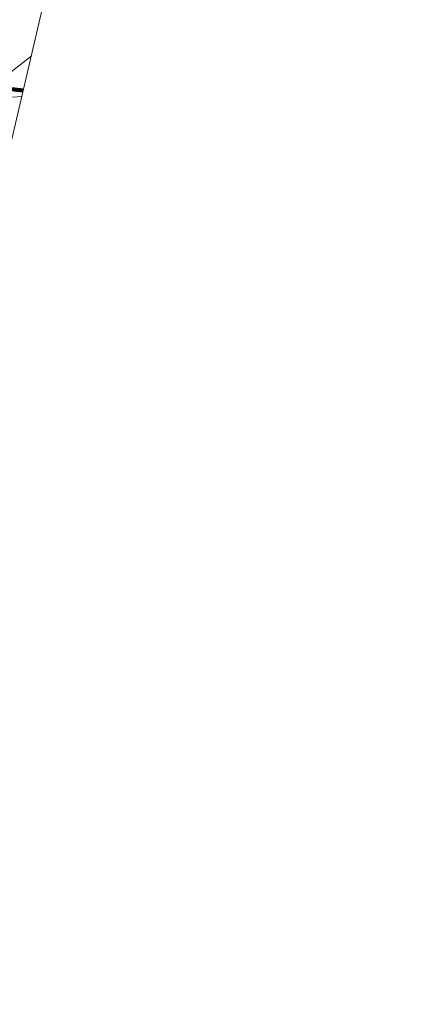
# Model space of a CAD drawing. Header units: metres. Extents: x 90551 to 91648, y 464474 to 467021.
# Tile 24 of 256: x 91143 to 91197, y 464474 to 464608. Entities that reach past the tile are written whole.
import ezdxf
from ezdxf.lldxf.tags import DXFTag

# ---------------------------------------------------------------- set-up
doc = ezdxf.new("R2010")
doc.units = ezdxf.units.M
doc.linetypes.add('RI-OVERIG-SO', pattern=[17, 5, -2, 2, -2, 0, -2, 2, -2])
for name, color, linetype, lineweight in [('B-OI-KL-ET_LS_230 V_COMOL 5 VOF-G', 190, 'KL-LS-SO', 18), ('B-OI-KL-ET_LS_LIANDER NV PAC 2AI68G2-G', 190, 'KL-LS-SO', 18), ('B-OI-OG-INFO_COMOL 5 VOF-GV', 7, 'Continuous', 18), ('B-OI-RI-VRIJVERVAL_1000_GEMEENTE LEIDEN CLUSTER BEHEER AFD WT-G', 210, 'RI-OVERIG-SO', 18), ('B-OI-RI-VRIJVERVAL_500_GEMEENTE LEIDEN CLUSTER BEHEER AFD WT-G', 210, 'RI-OVERIG-SO', 18)]:
    doc.layers.add(name, color=color, linetype=linetype, lineweight=lineweight)
doc.layers.add('B-OI-KL-ET_LS_MANTELBUIS_STAAL_75_LIANDER NV PAC 2AI68G2-G', color=190, linetype='Continuous', lineweight=100, transparency=0.5)
tags = doc.linetypes.add('KL-LS-SO', pattern='A,4,-1,[103,NLCS.SHX,S=0.75,R=0,X=0,Y=0],-1,4,-1,["L",Standard,S=1,R=0,X=0,Y=-0.5],-2', length=13).pattern_tags.tags
tags[18] = DXFTag(74, 10)

msp = doc.modelspace()

# ---------------------------------------------------------------- linework, layer by layer
at = {"layer": 'B-OI-KL-ET_LS_230 V_COMOL 5 VOF-G', "flags": 128}
msp.add_lwpolyline([(91132.035, 464592.897), (91144.477, 464602.542)], dxfattribs=at)
at = {"layer": 'B-OI-KL-ET_LS_LIANDER NV PAC 2AI68G2-G', "flags": 128}
msp.add_lwpolyline([(91085.09, 464599.263), (91091.343, 464597.154), (91097.61, 464595.087), (91103.891, 464593.063), (91110.185, 464591.081), (91116.493, 464589.141), (91122.813, 464587.245), (91129.146, 464585.39), (91135.492, 464583.579), (91136.34, 464583.34), (91140.921, 464598.25), (91143.401, 464597.937)], dxfattribs=at)
at = {"layer": 'B-OI-KL-ET_LS_MANTELBUIS_STAAL_75_LIANDER NV PAC 2AI68G2-G', "flags": 128}
msp.add_lwpolyline([(91141.496, 464598.177), (91143.401, 464597.936)], dxfattribs=at)
at = {"layer": 'B-OI-OG-INFO_COMOL 5 VOF-GV', "flags": 128}
msp.add_lwpolyline([(91197.286, 464839.819), (91193.805, 464813.691), (91136.024, 464566.358), (91097.212, 464474.097), (90832.344, 464600.949)], dxfattribs=at)
at = {"layer": 'B-OI-RI-VRIJVERVAL_1000_GEMEENTE LEIDEN CLUSTER BEHEER AFD WT-G', "flags": 128}
msp.add_lwpolyline([(91134.984, 464596.592), (91143.217, 464597.148)], dxfattribs=at)
at = {"layer": 'B-OI-RI-VRIJVERVAL_500_GEMEENTE LEIDEN CLUSTER BEHEER AFD WT-G', "flags": 128}
msp.add_lwpolyline([(91134.984, 464596.592), (91143.217, 464597.148)], dxfattribs=at)

doc.saveas('drawing.dxf')
